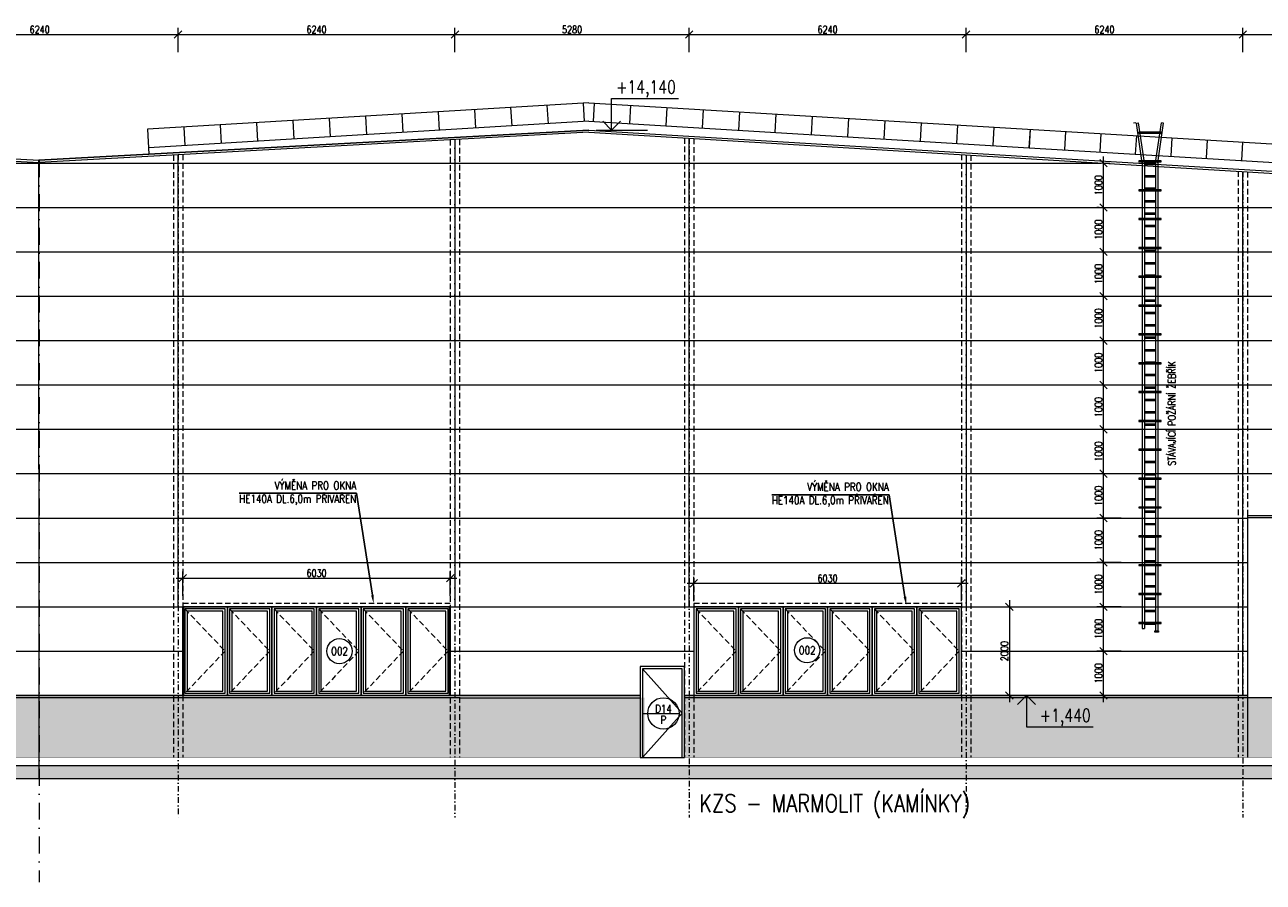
# Model space of a CAD drawing. Header units: millimetres. Extents: x -485339 to 350584, y -1189936 to 0.
# Tile 74 of 256: x -281641 to -253726, y -975447 to -956121. Entities that reach past the tile are written whole.
import ezdxf
from ezdxf import colors
from ezdxf.entities.mleader import LeaderData, LeaderLine
from ezdxf.enums import TextEntityAlignment as Align
from ezdxf.math import Vec2, Vec3

# ---------------------------------------------------------------- set-up
doc = ezdxf.new("R2010")
doc.units = ezdxf.units.MM
doc.header["$LTSCALE"] = 10
doc.linetypes.add('DASHDOT', pattern=[25.4, 12.7, -6.35, 0, -6.35])
doc.linetypes.add('ČÁRKOVANÁ', pattern=[19.05, 12.7, -6.35])
doc.layers.get('Defpoints').update_dxf_attribs({"color": 201})
for name, color, linetype, lineweight in [('N_dveře', 10, 'Continuous', 18), ('N_kóty', 10, 'Continuous', 18), ('N_okna', 10, 'Continuous', 18), ('N_popis', 10, 'Continuous', 18), ('N_popis_fasáda', 212, 'Continuous', 18), ('N_popis_otvory', 10, 'Continuous', 18), ('N_čáry_obv.plášt', 212, 'Continuous', 18), ('N_čáry_plné', 10, 'Continuous', 18), ('N_čáry_pod', 10, 'ČÁRKOVANÁ', 18), ('N_šrary', 10, 'Continuous', 18), ('St_kóty_výškové', 132, 'Continuous', 18), ('St_popis', 250, 'Continuous', 18), ('St_sloupy_opláštění_pohled', 25, 'ČÁRKOVANÁ', 18), ('St_čáry_obrys', 5, 'Continuous', 35), ('St_čáry_plné', 250, 'Continuous', 18), ('St_šrafy', 250, 'Continuous', 18)]:
    doc.layers.add(name, color=color, linetype=linetype, lineweight=lineweight)
doc.layers.add('St_plocha_místn', color=140, linetype='Continuous', lineweight=18, plot=False)
doc.styles.add('ROMANS', font='romans.shx', dxfattribs={"width": 0.8})
doc.styles.get("Standard").update_dxf_attribs({"font": 'simplex.shx', "width": 0.8})
doc.dimstyles.new('stavebníM100', dxfattribs={"dimtxt": 165, "dimasz": 170, "dimexe": 150, "dimexo": 100, "dimgap": 30, "dimtad": 1, "dimdec": 0, "dimtxsty": 'Standard', "dimblk": 'OBLIQUE', "dimcen": -2.5, "dimdle": 150, "dimclrd": 256, "dimclre": 256, "dimclrt": 256, "dimadec": 4, "dimazin": 0, "dimtfac": 1, "dimtdec": 0, "dimtmove": 2, "dimatfit": 3, "dimldrblk": 'OBLIQUE', "dimfxl": 400, "dimfxlon": 1, "dimlwd": -1, "dimlwe": -1, "dimarcsym": 0})

# ---------------------------------------------------------------- blocks, each defined once
blk = doc.blocks.new('*U3842')
at = {"layer": 'St_čáry_plné'}
for points in [[(-125, 15), (125, 15)], [(-125, -15), (125, -15)]]:
    blk.add_lwpolyline(points, dxfattribs=at)
blk = doc.blocks.new('*U3841')
at = {"layer": 'St_čáry_plné'}
for p in [(0, 10360), (0, 10080), (0, 9800), (0, 9520), (0, 9240), (0, 8960), (0, 8680), (0, 8400), (0, 8120), (0, 7840), (0, 7560), (0, 7280), (0, 7000), (0, 6720), (0, 6440), (0, 6160), (0, 5880), (0, 5600), (0, 5320), (0, 5040), (0, 4760), (0, 4480), (0, 4200), (0, 3920), (0, 3640), (0, 3360), (0, 3080), (0, 2800), (0, 2520), (0, 2240), (0, 1960), (0, 1680), (0, 1400), (0, 1120), (0, 840), (0, 560), (0, 280), (0, 0)]:
    blk.add_blockref('*U3842', p, dxfattribs=at)
blk = doc.blocks.new('*U3844')
at = {"layer": 'St_čáry_plné'}
blk.add_lwpolyline([(-250, -11), (250, -11), (250, 11), (-250, 11)], close=True, dxfattribs=at)
blk = doc.blocks.new('*U3843')
at = {"layer": 'St_čáry_plné'}
for p in [(0, 0), (0, -650), (0, -1300), (0, -1950), (0, -2600), (0, -3250), (0, -3900), (0, -4550), (0, -5200), (0, -5850), (0, -6500), (0, -7150), (0, -7800), (0, -8450), (0, -9100), (0, -9750), (0, -10400), (0, -11050)]:
    blk.add_blockref('*U3844', p, dxfattribs=at)
blk = doc.blocks.new('G$CD609EF3A')
at = {"layer": 'St_čáry_plné'}
for points in [[(-306, 855), (-257, 862)], [(-175, -40), (-306, 855)], [(-125, -36), (-257, 862)], [(125, -36), (257, 862)], [(175, -40), (306, 855)], [(306, 855), (257, 862)], [(-175, -40), (-175, -10536)], [(-125, -36), (-125, -10536)], [(125, -36), (125, -10590)], [(175, -36), (175, -10590)], [(-175, -10536), (-125, -10536)], [(125, -10590), (175, -10590)]]:
    blk.add_lwpolyline(points, dxfattribs=at)
blk.add_lwpolyline([(111, -10590), (189, -10590), (189, -10619), (111, -10619)], close=True, dxfattribs=at)
for name, p in [('*U3843', (0, 639)), ('*U3841', (0, -10423))]:
    blk.add_blockref(name, p, dxfattribs=at)
blk = doc.blocks.new('*U5675')
at = {"layer": 'N_okna'}
blk.add_lwpolyline([(0, 0), (-2, -419)], dxfattribs=at)
blk = doc.blocks.new('*U5674')
at = {"layer": 'St_čáry_plné', "rotation": 3.440080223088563}
for p in [(-271507, -958032), (-270689, -957983), (-269870, -957934), (-269052, -957885), (-276418, -958328), (-275600, -958278), (-274781, -958229), (-273963, -958180), (-273144, -958131), (-272326, -958082), (-278874, -958475), (-278055, -958426), (-277237, -958377)]:
    blk.add_blockref('*U5675', p, dxfattribs=at)
blk = doc.blocks.new('*U5677')
at = {"layer": 'N_okna'}
blk.add_lwpolyline([(0, 0), (-2, 419)], dxfattribs=at)
blk = doc.blocks.new('*U5676')
at = {"layer": 'St_čáry_plné', "rotation": 176.5599197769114}
for p in [(-268750, -957888), (-267931, -957937), (-267113, -957986), (-266294, -958036), (-265476, -958085), (-264657, -958134), (-263839, -958183), (-263020, -958232), (-262202, -958282), (-261383, -958331), (-260565, -958380), (-259746, -958429), (-258927, -958478)]:
    blk.add_blockref('*U5677', p, dxfattribs=at)
blk = doc.blocks.new('*U4032')
at = {"color": 0, "linetype": 'ByBlock', "lineweight": -2}
blk.add_line((3, 0), (-7, 0), dxfattribs=at)
for points in [[(0, 0), (0, -6.12), (0, -6.12), (-13, -6.12)], [(1.75, -1.75), (0, 0), (-1.75, -1.75)]]:
    blk.add_lwpolyline(points, dxfattribs=at)
at = {"color": 0, "linetype": 'ByBlock', "lineweight": -2, "style": 'ROMANS', "width": 0.8}
for tag, p in [('VYSKA', (-3.45, -2.62)), ('POPIS_001', (-12.5, -7.13))]:
    blk.add_attdef(tag, text='', height=2.5, dxfattribs=at).set_placement(p, align=Align.TOP_RIGHT)
blk = doc.blocks.new('*U4033')
at = {"color": 0, "linetype": 'ByBlock', "lineweight": -2}
blk.add_line((3, 0), (-7, 0), dxfattribs=at)
for points in [[(0, 0), (0, 6.12), (0, 6.12), (-13, 6.12)], [(1.75, 1.75), (0, 0), (-1.75, 1.75)]]:
    blk.add_lwpolyline(points, dxfattribs=at)
at = {"color": 0, "linetype": 'ByBlock', "lineweight": -2, "style": 'ROMANS', "width": 0.8}
for tag, p in [('VYSKA', (-3.45, 9.62)), ('POPIS_001', (-12.5, 5.12))]:
    blk.add_attdef(tag, text='', height=2.5, dxfattribs=at).set_placement(p, align=Align.TOP_RIGHT)
blk = doc.blocks.new('G$C93397BA7')
at = {"layer": 'N_okna'}
for p, q in [((1005, 0), (0, 0)), ((0, 0), (0, -2000)), ((2010, 0), (1005, 0)), ((1005, 0), (1005, -2000)), ((1005, -2000), (1005, 0)), ((3015, 0), (2010, 0)), ((2010, 0), (2010, -2000)), ((2010, -2000), (2010, 0)), ((4020, 0), (3015, 0)), ((3015, 0), (3015, -2000)), ((3015, -2000), (3015, 0)), ((5025, 0), (4020, 0)), ((4020, 0), (4020, -2000)), ((4020, -2000), (4020, 0)), ((6030, 0), (5025, 0)), ((5025, 0), (5025, -2000)), ((5025, -2000), (5025, 0)), ((6030, -2000), (6030, 0)), ((954.75, -50), (50.25, -50)), ((50.25, -50), (50.25, -1950)), ((904.5, -100), (100.5, -100)), ((100.5, -100), (100.5, -1900)), ((904.5, -1900), (904.5, -100)), ((954.75, -1950), (954.75, -50)), ((1959.75, -50), (1055.25, -50)), ((1055.25, -50), (1055.25, -1950)), ((1909.5, -100), (1105.5, -100)), ((1105.5, -100), (1105.5, -1900)), ((1909.5, -1900), (1909.5, -100)), ((1959.75, -1950), (1959.75, -50)), ((2964.75, -50), (2060.25, -50)), ((2060.25, -50), (2060.25, -1950)), ((2914.5, -100), (2110.5, -100)), ((2110.5, -100), (2110.5, -1900)), ((2914.5, -1900), (2914.5, -100)), ((2964.75, -1950), (2964.75, -50)), ((3969.75, -50), (3065.25, -50)), ((3065.25, -50), (3065.25, -1950)), ((3919.5, -100), (3115.5, -100)), ((3115.5, -100), (3115.5, -1900)), ((3919.5, -1900), (3919.5, -100)), ((3969.75, -1950), (3969.75, -50)), ((4974.75, -50), (4070.25, -50)), ((4070.25, -50), (4070.25, -1950)), ((4924.5, -100), (4120.5, -100)), ((4120.5, -100), (4120.5, -1900)), ((4924.5, -1900), (4924.5, -100)), ((4974.75, -1950), (4974.75, -50)), ((5979.75, -50), (5075.25, -50)), ((5075.25, -50), (5075.25, -1950)), ((5929.5, -100), (5125.5, -100)), ((5125.5, -100), (5125.5, -1900)), ((5929.5, -1900), (5929.5, -100)), ((5979.75, -1950), (5979.75, -50)), ((50.25, -1950), (954.75, -1950)), ((100.5, -1900), (904.5, -1900)), ((1055.25, -1950), (1959.75, -1950)), ((1105.5, -1900), (1909.5, -1900)), ((2060.25, -1950), (2964.75, -1950)), ((2110.5, -1900), (2914.5, -1900)), ((3065.25, -1950), (3969.75, -1950)), ((3115.5, -1900), (3919.5, -1900)), ((4070.25, -1950), (4974.75, -1950)), ((4120.5, -1900), (4924.5, -1900)), ((5075.25, -1950), (5979.75, -1950)), ((5125.5, -1900), (5929.5, -1900)), ((0, -2000), (1005, -2000)), ((1005, -2000), (2010, -2000)), ((2010, -2000), (3015, -2000)), ((3015, -2000), (4020, -2000)), ((4020, -2000), (5025, -2000)), ((5025, -2000), (6030, -2000))]:
    blk.add_line(p, q, dxfattribs=at)
at = {"layer": 'N_okna', "linetype": 'ČÁRKOVANÁ'}
for p, q in [((50.25, -50), (954.75, -1000)), ((1055.25, -50), (1959.75, -1000)), ((2060.25, -50), (2964.75, -1000)), ((3065.25, -50), (3969.75, -1000)), ((4070.25, -50), (4974.75, -1000)), ((5075.25, -50), (5979.75, -1000)), ((954.75, -1000), (50.25, -1950)), ((1959.75, -1000), (1055.25, -1950)), ((2964.75, -1000), (2060.25, -1950)), ((3969.75, -1000), (3065.25, -1950)), ((4974.75, -1000), (4070.25, -1950)), ((5979.75, -1000), (5075.25, -1950))]:
    blk.add_line(p, q, dxfattribs=at)
blk = doc.blocks.new('_OBLIQUE')
at = {"color": 0, "linetype": 'ByBlock'}
blk.add_line((-0.5, -0.5), (0.5, 0.5), dxfattribs=at)
blk = doc.blocks.new('*D6707')
at = {"layer": 'Defpoints', "color": 0}
for p in [(-278185, -956341), (-284425, -959176), (-278185, -959049)]:
    blk.add_point(p, dxfattribs=at)
at = {"layer": 'N_popis_fasáda'}
for p, q in [((-284575, -956341), (-278035, -956341)), ((-284425, -956741), (-284425, -956191)), ((-278185, -956741), (-278185, -956191))]:
    blk.add_line(p, q, dxfattribs=at)
at = {"layer": 'N_popis_fasáda', "linetype": 'ByBlock', "xscale": 170, "yscale": 170, "zscale": 170, "rotation": 180}
blk.add_blockref('_OBLIQUE', (-284425, -956341), dxfattribs=at)
at = {"layer": 'N_popis_fasáda', "linetype": 'ByBlock', "xscale": 170, "yscale": 170, "zscale": 170}
blk.add_blockref('_OBLIQUE', (-278185, -956341), dxfattribs=at)
at = {"layer": 'N_popis_fasáda', "insert": (-281305, -956229), "char_height": 165, "attachment_point": 5}
blk.add_mtext('6240', dxfattribs=at)
blk = doc.blocks.new('*D6708')
at = {"layer": 'Defpoints', "color": 0}
for p in [(-271945, -956341), (-271945, -958710), (-278185, -959049)]:
    blk.add_point(p, dxfattribs=at)
at = {"layer": 'N_popis_fasáda'}
for p, q in [((-278335, -956341), (-271795, -956341)), ((-278185, -956741), (-278185, -956191)), ((-271945, -956741), (-271945, -956191))]:
    blk.add_line(p, q, dxfattribs=at)
at = {"layer": 'N_popis_fasáda', "linetype": 'ByBlock', "xscale": 170, "yscale": 170, "zscale": 170, "rotation": 180}
blk.add_blockref('_OBLIQUE', (-278185, -956341), dxfattribs=at)
at = {"layer": 'N_popis_fasáda', "linetype": 'ByBlock', "xscale": 170, "yscale": 170, "zscale": 170}
blk.add_blockref('_OBLIQUE', (-271945, -956341), dxfattribs=at)
at = {"layer": 'N_popis_fasáda', "insert": (-275065, -956229), "char_height": 165, "attachment_point": 5}
blk.add_mtext('6240', dxfattribs=at)
blk = doc.blocks.new('*D6709')
at = {"layer": 'Defpoints', "color": 0}
for p in [(-266665, -956341), (-271945, -958710), (-266665, -958680)]:
    blk.add_point(p, dxfattribs=at)
at = {"layer": 'N_popis_fasáda'}
for p, q in [((-272095, -956341), (-266515, -956341)), ((-271945, -956741), (-271945, -956191)), ((-266665, -956741), (-266665, -956191))]:
    blk.add_line(p, q, dxfattribs=at)
at = {"layer": 'N_popis_fasáda', "linetype": 'ByBlock', "xscale": 170, "yscale": 170, "zscale": 170, "rotation": 180}
blk.add_blockref('_OBLIQUE', (-271945, -956341), dxfattribs=at)
at = {"layer": 'N_popis_fasáda', "linetype": 'ByBlock', "xscale": 170, "yscale": 170, "zscale": 170}
blk.add_blockref('_OBLIQUE', (-266665, -956341), dxfattribs=at)
at = {"layer": 'N_popis_fasáda', "insert": (-269305, -956229), "char_height": 165, "attachment_point": 5}
blk.add_mtext('5280', dxfattribs=at)
blk = doc.blocks.new('*D6710')
at = {"layer": 'Defpoints', "color": 0}
for p in [(-260425, -956341), (-266665, -958680), (-260425, -959056)]:
    blk.add_point(p, dxfattribs=at)
at = {"layer": 'N_popis_fasáda'}
for p, q in [((-266815, -956341), (-260275, -956341)), ((-266665, -956741), (-266665, -956191)), ((-260425, -956741), (-260425, -956191))]:
    blk.add_line(p, q, dxfattribs=at)
at = {"layer": 'N_popis_fasáda', "linetype": 'ByBlock', "xscale": 170, "yscale": 170, "zscale": 170, "rotation": 180}
blk.add_blockref('_OBLIQUE', (-266665, -956341), dxfattribs=at)
at = {"layer": 'N_popis_fasáda', "linetype": 'ByBlock', "xscale": 170, "yscale": 170, "zscale": 170}
blk.add_blockref('_OBLIQUE', (-260425, -956341), dxfattribs=at)
at = {"layer": 'N_popis_fasáda', "insert": (-263545, -956229), "char_height": 165, "attachment_point": 5}
blk.add_mtext('6240', dxfattribs=at)
blk = doc.blocks.new('*D6711')
at = {"layer": 'Defpoints', "color": 0}
for p in [(-254185, -956341), (-260425, -959056), (-254185, -959431)]:
    blk.add_point(p, dxfattribs=at)
at = {"layer": 'N_popis_fasáda'}
for p, q in [((-260575, -956341), (-254035, -956341)), ((-260425, -956741), (-260425, -956191)), ((-254185, -956741), (-254185, -956191))]:
    blk.add_line(p, q, dxfattribs=at)
at = {"layer": 'N_popis_fasáda', "linetype": 'ByBlock', "xscale": 170, "yscale": 170, "zscale": 170, "rotation": 180}
blk.add_blockref('_OBLIQUE', (-260425, -956341), dxfattribs=at)
at = {"layer": 'N_popis_fasáda', "linetype": 'ByBlock', "xscale": 170, "yscale": 170, "zscale": 170}
blk.add_blockref('_OBLIQUE', (-254185, -956341), dxfattribs=at)
at = {"layer": 'N_popis_fasáda', "insert": (-257305, -956229), "char_height": 165, "attachment_point": 5}
blk.add_mtext('6240', dxfattribs=at)
blk = doc.blocks.new('*D6712')
at = {"layer": 'Defpoints', "color": 0}
for p in [(-248565, -956341), (-254185, -959431), (-248565, -959768)]:
    blk.add_point(p, dxfattribs=at)
at = {"layer": 'N_popis_fasáda'}
for p, q in [((-254335, -956341), (-248415, -956341)), ((-254185, -956741), (-254185, -956191)), ((-248565, -956741), (-248565, -956191))]:
    blk.add_line(p, q, dxfattribs=at)
at = {"layer": 'N_popis_fasáda', "linetype": 'ByBlock', "xscale": 170, "yscale": 170, "zscale": 170, "rotation": 180}
blk.add_blockref('_OBLIQUE', (-254185, -956341), dxfattribs=at)
at = {"layer": 'N_popis_fasáda', "linetype": 'ByBlock', "xscale": 170, "yscale": 170, "zscale": 170}
blk.add_blockref('_OBLIQUE', (-248565, -956341), dxfattribs=at)
at = {"layer": 'N_popis_fasáda', "insert": (-251375, -956229), "char_height": 165, "attachment_point": 5}
blk.add_mtext('5620', dxfattribs=at)
blk = doc.blocks.new('*D6716')
at = {"layer": 'Defpoints', "color": 0}
for p in [(-257325, -970239), (-254080, -970239), (-267770, -971239)]:
    blk.add_point(p, dxfattribs=at)
at = {"layer": 'N_popis_fasáda'}
for p, q in [((-256925, -970239), (-257475, -970239)), ((-257325, -971389), (-257325, -970089)), ((-257725, -971239), (-257175, -971239))]:
    blk.add_line(p, q, dxfattribs=at)
at = {"layer": 'N_popis_fasáda', "linetype": 'ByBlock', "xscale": 170, "yscale": 170, "zscale": 170}
for p, rotation in [((-257325, -970239), 90), ((-257325, -971239), 270)]:
    blk.add_blockref('_OBLIQUE', p, dxfattribs=dict(at, rotation=rotation))
at = {"layer": 'N_popis_fasáda', "insert": (-257437, -970739), "char_height": 165, "attachment_point": 5, "rotation": 90}
blk.add_mtext('1000', dxfattribs=at)
blk = doc.blocks.new('*D6717')
at = {"layer": 'Defpoints', "color": 0}
for p in [(-257325, -969239), (-254080, -969239), (-254080, -970239)]:
    blk.add_point(p, dxfattribs=at)
at = {"layer": 'N_popis_fasáda'}
for p, q in [((-257325, -970389), (-257325, -969089)), ((-256925, -969239), (-257475, -969239)), ((-256925, -970239), (-257475, -970239))]:
    blk.add_line(p, q, dxfattribs=at)
at = {"layer": 'N_popis_fasáda', "linetype": 'ByBlock', "xscale": 170, "yscale": 170, "zscale": 170}
for p, rotation in [((-257325, -969239), 90), ((-257325, -970239), 270)]:
    blk.add_blockref('_OBLIQUE', p, dxfattribs=dict(at, rotation=rotation))
at = {"layer": 'N_popis_fasáda', "insert": (-257437, -969739), "char_height": 165, "attachment_point": 5, "rotation": 90}
blk.add_mtext('1000', dxfattribs=at)
blk = doc.blocks.new('*D6727')
at = {"layer": 'Defpoints', "color": 0}
for p in [(-257381, -959239), (-257325, -959239), (-257325, -960239)]:
    blk.add_point(p, dxfattribs=at)
at = {"layer": 'N_popis_fasáda'}
for p, q in [((-257325, -960389), (-257325, -959089)), ((-257325, -959239), (-257175, -959239)), ((-257425, -960239), (-257475, -960239))]:
    blk.add_line(p, q, dxfattribs=at)
at = {"layer": 'N_popis_fasáda', "linetype": 'ByBlock', "xscale": 170, "yscale": 170, "zscale": 170}
for p, rotation in [((-257325, -959239), 90), ((-257325, -960239), 270)]:
    blk.add_blockref('_OBLIQUE', p, dxfattribs=dict(at, rotation=rotation))
at = {"layer": 'N_popis_fasáda', "insert": (-257437, -959739), "char_height": 165, "attachment_point": 5, "rotation": 90}
blk.add_mtext('1000', dxfattribs=at)
blk = doc.blocks.new('*D6795')
at = {"layer": 'Defpoints', "color": 0}
for p in [(-266560, -968711), (-266560, -969239), (-260530, -969239)]:
    blk.add_point(p, dxfattribs=at)
at = {"layer": 'N_kóty'}
for p, q in [((-266560, -969111), (-266560, -968561)), ((-260530, -969111), (-260530, -968561)), ((-260380, -968711), (-266710, -968711))]:
    blk.add_line(p, q, dxfattribs=at)
at = {"layer": 'N_kóty', "linetype": 'ByBlock', "xscale": 170, "yscale": 170, "zscale": 170, "rotation": 180}
blk.add_blockref('_OBLIQUE', (-266560, -968711), dxfattribs=at)
at = {"layer": 'N_kóty', "linetype": 'ByBlock', "xscale": 170, "yscale": 170, "zscale": 170}
blk.add_blockref('_OBLIQUE', (-260530, -968711), dxfattribs=at)
at = {"layer": 'N_kóty', "insert": (-263545, -968599), "char_height": 165, "attachment_point": 5}
blk.add_mtext('6030', dxfattribs=at)
blk = doc.blocks.new('*D6796')
at = {"layer": 'Defpoints', "color": 0}
for p in [(-260530, -969239), (-260552, -971239), (-259448, -971239)]:
    blk.add_point(p, dxfattribs=at)
at = {"layer": 'N_kóty'}
for p, q in [((-259448, -969089), (-259448, -971389)), ((-259848, -969239), (-259298, -969239)), ((-259848, -971239), (-259298, -971239))]:
    blk.add_line(p, q, dxfattribs=at)
at = {"layer": 'N_kóty', "linetype": 'ByBlock', "xscale": 170, "yscale": 170, "zscale": 170}
for p, rotation in [((-259448, -969239), 90), ((-259448, -971239), 270)]:
    blk.add_blockref('_OBLIQUE', p, dxfattribs=dict(at, rotation=rotation))
at = {"layer": 'N_kóty', "insert": (-259560, -970239), "char_height": 165, "attachment_point": 5, "rotation": 90}
blk.add_mtext('2000', dxfattribs=at)
blk = doc.blocks.new('*D6797')
at = {"layer": 'Defpoints', "color": 0}
for p in [(-272050, -968593), (-278080, -969239), (-272050, -969239)]:
    blk.add_point(p, dxfattribs=at)
at = {"layer": 'N_kóty'}
for p, q in [((-278230, -968593), (-271900, -968593)), ((-278080, -968993), (-278080, -968443)), ((-272050, -968993), (-272050, -968443))]:
    blk.add_line(p, q, dxfattribs=at)
at = {"layer": 'N_kóty', "linetype": 'ByBlock', "xscale": 170, "yscale": 170, "zscale": 170, "rotation": 180}
blk.add_blockref('_OBLIQUE', (-278080, -968593), dxfattribs=at)
at = {"layer": 'N_kóty', "linetype": 'ByBlock', "xscale": 170, "yscale": 170, "zscale": 170}
blk.add_blockref('_OBLIQUE', (-272050, -968593), dxfattribs=at)
at = {"layer": 'N_kóty', "insert": (-275065, -968480), "char_height": 165, "attachment_point": 5}
blk.add_mtext('6030', dxfattribs=at)
blk = doc.blocks.new('*D7544')
at = {"layer": 'Defpoints', "color": 0}
for p in [(-257325, -968239), (-254080, -968239), (-254080, -969239)]:
    blk.add_point(p, dxfattribs=at)
at = {"layer": 'N_popis_fasáda'}
for p, q in [((-257325, -969389), (-257325, -968089)), ((-256925, -968239), (-257475, -968239)), ((-256925, -969239), (-257475, -969239))]:
    blk.add_line(p, q, dxfattribs=at)
at = {"layer": 'N_popis_fasáda', "linetype": 'ByBlock', "xscale": 170, "yscale": 170, "zscale": 170}
for p, rotation in [((-257325, -968239), 90), ((-257325, -969239), 270)]:
    blk.add_blockref('_OBLIQUE', p, dxfattribs=dict(at, rotation=rotation))
at = {"layer": 'N_popis_fasáda', "insert": (-257437, -968739), "char_height": 165, "attachment_point": 5, "rotation": 90}
blk.add_mtext('1000', dxfattribs=at)
blk = doc.blocks.new('*D7545')
at = {"layer": 'Defpoints', "color": 0}
for p in [(-257325, -967239), (-254290, -967239), (-254080, -968239)]:
    blk.add_point(p, dxfattribs=at)
at = {"layer": 'N_popis_fasáda'}
for p, q in [((-256925, -967239), (-257475, -967239)), ((-257325, -968389), (-257325, -967089)), ((-256925, -968239), (-257475, -968239))]:
    blk.add_line(p, q, dxfattribs=at)
at = {"layer": 'N_popis_fasáda', "linetype": 'ByBlock', "xscale": 170, "yscale": 170, "zscale": 170}
for p, rotation in [((-257325, -967239), 90), ((-257325, -968239), 270)]:
    blk.add_blockref('_OBLIQUE', p, dxfattribs=dict(at, rotation=rotation))
at = {"layer": 'N_popis_fasáda', "insert": (-257437, -967739), "char_height": 165, "attachment_point": 5, "rotation": 90}
blk.add_mtext('1000', dxfattribs=at)
blk = doc.blocks.new('*D7546')
at = {"layer": 'Defpoints', "color": 0}
for p in [(-257325, -966239), (-254290, -966239), (-254290, -967239)]:
    blk.add_point(p, dxfattribs=at)
at = {"layer": 'N_popis_fasáda'}
for p, q in [((-257325, -967389), (-257325, -966089)), ((-256925, -966239), (-257475, -966239)), ((-256925, -967239), (-257475, -967239))]:
    blk.add_line(p, q, dxfattribs=at)
at = {"layer": 'N_popis_fasáda', "linetype": 'ByBlock', "xscale": 170, "yscale": 170, "zscale": 170}
for p, rotation in [((-257325, -966239), 90), ((-257325, -967239), 270)]:
    blk.add_blockref('_OBLIQUE', p, dxfattribs=dict(at, rotation=rotation))
at = {"layer": 'N_popis_fasáda', "insert": (-257437, -966739), "char_height": 165, "attachment_point": 5, "rotation": 90}
blk.add_mtext('1000', dxfattribs=at)
blk = doc.blocks.new('*D7548')
at = {"layer": 'Defpoints', "color": 0}
for p in [(-261763, -965239), (-257325, -965239), (-254290, -966239)]:
    blk.add_point(p, dxfattribs=at)
at = {"layer": 'N_popis_fasáda'}
for p, q in [((-257725, -965239), (-257175, -965239)), ((-257325, -966389), (-257325, -965089)), ((-256925, -966239), (-257475, -966239))]:
    blk.add_line(p, q, dxfattribs=at)
at = {"layer": 'N_popis_fasáda', "linetype": 'ByBlock', "xscale": 170, "yscale": 170, "zscale": 170}
for p, rotation in [((-257325, -965239), 90), ((-257325, -966239), 270)]:
    blk.add_blockref('_OBLIQUE', p, dxfattribs=dict(at, rotation=rotation))
at = {"layer": 'N_popis_fasáda', "insert": (-257437, -965739), "char_height": 165, "attachment_point": 5, "rotation": 90}
blk.add_mtext('1000', dxfattribs=at)
blk = doc.blocks.new('*D7549')
at = {"layer": 'Defpoints', "color": 0}
for p in [(-261763, -964239), (-257325, -964239), (-261763, -965239)]:
    blk.add_point(p, dxfattribs=at)
at = {"layer": 'N_popis_fasáda'}
for p, q in [((-257325, -965389), (-257325, -964089)), ((-257725, -964239), (-257175, -964239)), ((-257725, -965239), (-257175, -965239))]:
    blk.add_line(p, q, dxfattribs=at)
at = {"layer": 'N_popis_fasáda', "linetype": 'ByBlock', "xscale": 170, "yscale": 170, "zscale": 170}
for p, rotation in [((-257325, -964239), 90), ((-257325, -965239), 270)]:
    blk.add_blockref('_OBLIQUE', p, dxfattribs=dict(at, rotation=rotation))
at = {"layer": 'N_popis_fasáda', "insert": (-257437, -964739), "char_height": 165, "attachment_point": 5, "rotation": 90}
blk.add_mtext('1000', dxfattribs=at)
blk = doc.blocks.new('*D7550')
at = {"layer": 'Defpoints', "color": 0}
for p in [(-261763, -963239), (-257325, -963239), (-261763, -964239)]:
    blk.add_point(p, dxfattribs=at)
at = {"layer": 'N_popis_fasáda'}
for p, q in [((-257725, -963239), (-257175, -963239)), ((-257325, -964389), (-257325, -963089)), ((-257725, -964239), (-257175, -964239))]:
    blk.add_line(p, q, dxfattribs=at)
at = {"layer": 'N_popis_fasáda', "linetype": 'ByBlock', "xscale": 170, "yscale": 170, "zscale": 170}
for p, rotation in [((-257325, -963239), 90), ((-257325, -964239), 270)]:
    blk.add_blockref('_OBLIQUE', p, dxfattribs=dict(at, rotation=rotation))
at = {"layer": 'N_popis_fasáda', "insert": (-257437, -963739), "char_height": 165, "attachment_point": 5, "rotation": 90}
blk.add_mtext('1000', dxfattribs=at)
blk = doc.blocks.new('*D7551')
at = {"layer": 'Defpoints', "color": 0}
for p in [(-261763, -962239), (-257325, -962239), (-261763, -963239)]:
    blk.add_point(p, dxfattribs=at)
at = {"layer": 'N_popis_fasáda'}
for p, q in [((-257725, -962239), (-257175, -962239)), ((-257325, -963389), (-257325, -962089)), ((-257725, -963239), (-257175, -963239))]:
    blk.add_line(p, q, dxfattribs=at)
at = {"layer": 'N_popis_fasáda', "linetype": 'ByBlock', "xscale": 170, "yscale": 170, "zscale": 170}
for p, rotation in [((-257325, -962239), 90), ((-257325, -963239), 270)]:
    blk.add_blockref('_OBLIQUE', p, dxfattribs=dict(at, rotation=rotation))
at = {"layer": 'N_popis_fasáda', "insert": (-257437, -962739), "char_height": 165, "attachment_point": 5, "rotation": 90}
blk.add_mtext('1000', dxfattribs=at)
blk = doc.blocks.new('*D7552')
at = {"layer": 'Defpoints', "color": 0}
for p in [(-261763, -961239), (-257325, -961239), (-261763, -962239)]:
    blk.add_point(p, dxfattribs=at)
at = {"layer": 'N_popis_fasáda'}
for p, q in [((-257325, -962389), (-257325, -961089)), ((-257725, -961239), (-257175, -961239)), ((-257725, -962239), (-257175, -962239))]:
    blk.add_line(p, q, dxfattribs=at)
at = {"layer": 'N_popis_fasáda', "linetype": 'ByBlock', "xscale": 170, "yscale": 170, "zscale": 170}
for p, rotation in [((-257325, -961239), 90), ((-257325, -962239), 270)]:
    blk.add_blockref('_OBLIQUE', p, dxfattribs=dict(at, rotation=rotation))
at = {"layer": 'N_popis_fasáda', "insert": (-257437, -961739), "char_height": 165, "attachment_point": 5, "rotation": 90}
blk.add_mtext('1000', dxfattribs=at)
blk = doc.blocks.new('*D7553')
at = {"layer": 'Defpoints', "color": 0}
for p in [(-257325, -960239), (-257325, -960239), (-261763, -961239)]:
    blk.add_point(p, dxfattribs=at)
at = {"layer": 'N_popis_fasáda'}
for p, q in [((-257325, -961389), (-257325, -960089)), ((-257225, -960239), (-257175, -960239)), ((-257725, -961239), (-257175, -961239))]:
    blk.add_line(p, q, dxfattribs=at)
at = {"layer": 'N_popis_fasáda', "linetype": 'ByBlock', "xscale": 170, "yscale": 170, "zscale": 170}
for p, rotation in [((-257325, -960239), 90), ((-257325, -961239), 270)]:
    blk.add_blockref('_OBLIQUE', p, dxfattribs=dict(at, rotation=rotation))
at = {"layer": 'N_popis_fasáda', "insert": (-257437, -960739), "char_height": 165, "attachment_point": 5, "rotation": 90}
blk.add_mtext('1000', dxfattribs=at)

msp = doc.modelspace()

# ---------------------------------------------------------------- hatches: boundary and pattern name
at = {"layer": 'N_šrary'}
h = msp.add_hatch(dxfattribs=at)
h.set_pattern_fill('AR-SAND', color=256, scale=5)
h.paths.add_polyline_path([(-266770, -972638.5), (-251701.1, -972638.5), (-251353.6, -972638.5), (-250542.8, -972638.5), (-247600, -972638.5), (-247600, -971288.5), (-266770, -971288.5)])
h.paths.add_polyline_path([(-267670, -971288.5), (-284425, -971288.5), (-284425, -972638.5), (-267670, -972638.5)])
h.paths.add_polyline_path([(-251180.6, -971451.3), (-249833.4, -971451.3), (-249833.4, -971940.8), (-251180.6, -971940.8)], flags=16)
at = {"layer": 'St_šrafy'}
h = msp.add_hatch(color=256, dxfattribs=at)
h.dxf.hatch_style = 1
h.paths.add_polyline_path([(-307896.1, -972813.5), (-237074.4, -972813.5), (-237074.4, -973113.5), (-307896.1, -973113.5)])

# ---------------------------------------------------------------- linework, layer by layer
at = {"layer": 'N_dveře'}
for points in [[(-278065, -971238.5), (-278065, -971238.5), (-278065, -969238.5), (-278065, -969238.5)], [(-267770, -972638.5), (-266770, -972638.5), (-266770, -970588.5), (-267770, -970588.5)], [(-267720, -972638.5), (-266820, -972638.5), (-266820, -970638.5), (-267720, -970638.5)]]:
    msp.add_lwpolyline(points, close=True, dxfattribs=at)
msp.add_lwpolyline([(-267720, -970638.5), (-266820, -971638.5), (-267720, -972638.5)], dxfattribs=at)
at = {"layer": 'N_okna'}
for points in [[(-258981, -958475.5), (-259006, -958890.7)], [(-258182.5, -958523.5), (-258207.4, -958938.7)], [(-257383.9, -958571.5), (-257408.9, -958986.7)], [(-256585.4, -958619.5), (-256610.3, -959034.7)], [(-255786.8, -958667.5), (-255811.8, -959082.7)], [(-254988.2, -958715.5), (-255013.2, -959130.7)], [(-254189.7, -958763.5), (-254214.7, -959178.7)]]:
    msp.add_lwpolyline(points, dxfattribs=at)
for points in [[(-278080, -969238.5), (-272050, -969238.5), (-272050, -971238.5), (-278080, -971238.5)], [(-278065, -971238.5), (-272065, -971238.5), (-272065, -969238.5), (-278065, -969238.5)]]:
    msp.add_lwpolyline(points, close=True, dxfattribs=at)
at = {"layer": 'N_popis_otvory'}
for centre, radius in [((-274548, -970238.8), 283.2), ((-264006.5, -970219.7), 283.2), ((-267245.5, -971644.2), 354.6)]:
    msp.add_circle(centre, radius, dxfattribs=at)
at = {"layer": 'N_čáry_obv.plášt'}
for points in [[(-271945, -958710.4), (-271945, -969238.5)], [(-266665, -969238.5), (-266665, -958680.4)], [(-278185, -969238.5), (-278185, -959049.2)], [(-260425, -959049.2), (-260425, -969238.5)], [(-284680.4, -959238.5), (-257380.6, -959238.5)], [(-254185, -971238.5), (-254185, -959430.6)], [(-284680.4, -960238.5), (-240745.3, -960238.5)], [(-284680.4, -961238.5), (-238845, -961238.5)], [(-284680.4, -962238.5), (-238845, -962238.5)], [(-284680.4, -963238.5), (-238845, -963238.5)], [(-284680.4, -964238.5), (-238845, -964238.5)], [(-284680.4, -965238.5), (-238845, -965238.5)], [(-284680.4, -966238.5), (-238845, -966238.5)], [(-284680.4, -967238.5), (-254080, -967238.5)], [(-284680.4, -968238.5), (-254080, -968238.5)], [(-284680.4, -969238.5), (-254080, -969238.5)], [(-284680.4, -970238.5), (-278080, -970238.5)], [(-272050, -970238.5), (-266545, -970238.5)], [(-260545, -970238.5), (-254080, -970238.5)], [(-284680.4, -971238.5), (-267770, -971238.5)], [(-266770, -971238.5), (-254080, -971238.5)]]:
    msp.add_lwpolyline(points, dxfattribs=at)
at = {"layer": 'N_čáry_obv.plášt', "linetype": 'DASHDOT', "ltscale": 3}
msp.add_lwpolyline([(-281315.1, -959176.1), (-281315.1, -975447.4)], dxfattribs=at)
at = {"layer": 'N_čáry_plné'}
for points in [[(-268927.5, -957877.3), (-278874, -958475.2)], [(-268927.5, -957877.3), (-254909.4, -958719.9)], [(-268927.5, -958296.5), (-278851.2, -958893.1)], [(-268927.5, -958296.5), (-259003.8, -958893.1)], [(-268927.5, -958494.3), (-281320.6, -959176.1)], [(-268927.6, -958544.4), (-281317.9, -959226)], [(-278874, -958475.2), (-278843.2, -959039.8)], [(-268927.6, -958544.4), (-238250, -960388.5)], [(-268927.5, -958494.3), (-238250, -960338.5)], [(-259003.8, -958893.1), (-243050, -959849.5)], [(-254909.4, -958719.9), (-243025, -959434.3)], [(-254080, -967178.5), (-238250, -967178.5)], [(-254080, -967228.5), (-238250, -967228.5)], [(-271840, -971288.5), (-290770, -971288.5)], [(-267770, -971238.5), (-271840, -971238.5)], [(-271840, -971288.5), (-267770, -971288.5)], [(-247600, -971288.5), (-266770, -971288.5)], [(-267700.1, -971644.2), (-266890.9, -971644.2)]]:
    msp.add_lwpolyline(points, dxfattribs=at)
at = {"layer": 'N_čáry_pod', "lineweight": 18}
for points in [[(-278080, -969158.5), (-272050, -969158.5)], [(-266560, -969158.5), (-260530, -969158.5)]]:
    msp.add_lwpolyline(points, dxfattribs=at)
at = {"layer": 'St_plocha_místn'}
msp.add_lwpolyline([(-281315.1, -973113.5), (-281320.6, -959176.1), (-268927.5, -958494.3)], dxfattribs=at)
at = {"layer": 'St_sloupy_opláštění_pohled'}
for points in [[(-272050, -958716.2), (-272050, -972635.9)], [(-271840, -958704.6), (-271840, -972635.9)], [(-266770, -958674.1), (-266770, -972635.9)], [(-266560, -958686.7), (-266560, -972635.9)], [(-278290, -959059.5), (-278290, -972635.9)], [(-278080, -959047.9), (-278080, -972635.9)], [(-260530, -959049.2), (-260530, -972638.5)], [(-260320, -959061.8), (-260320, -972638.5)], [(-254290, -959424.3), (-254290, -972638.5)], [(-254080, -959437), (-254080, -972638.5)]]:
    msp.add_lwpolyline(points, dxfattribs=at)
at = {"layer": 'St_sloupy_opláštění_pohled', "linetype": 'DASHDOT'}
for points in [[(-271945, -958710.4), (-271945, -973992.2)], [(-266665, -958680.4), (-266665, -973992.2)], [(-278185, -959049.2), (-278185, -973992.2)], [(-260425, -959049.2), (-260425, -973992.2)], [(-254185, -959430.6), (-254185, -973992.2)]]:
    msp.add_lwpolyline(points, dxfattribs=at)
at = {"layer": 'St_čáry_obrys', "const_width": 10}
msp.add_lwpolyline([(-307896.1, -972638.5), (-237074.4, -972638.5)], dxfattribs=at)
at = {"layer": 'St_čáry_plné'}
for points in [[(-256649.7, -958331.4), (-256600.2, -958324.1)], [(-293708.2, -958494.3), (-281315.1, -959176.1)], [(-293708.1, -958544.4), (-281317.9, -959226)], [(-254080, -967178.5), (-254080, -972638.5)], [(-271840, -971238.5), (-290770, -971238.5)], [(-254080, -971238.5), (-266770, -971238.5)]]:
    msp.add_lwpolyline(points, dxfattribs=at)
at = {"layer": 'St_šrafy'}
msp.add_lwpolyline([(-307896.1, -972813.5), (-237074.4, -972813.5), (-237074.4, -973113.5), (-307896.1, -973113.5)], close=True, dxfattribs=at)

# ---------------------------------------------------------------- block references
at = {"layer": 'N_okna'}
for p in [(-278080, -969238.5), (-266560, -969238.5)]:
    msp.add_blockref('G$C93397BA7', p, dxfattribs=at)
at = {"layer": 'N_čáry_plné'}
for name, p in [('*U5674', (0, 0)), ('*U5676', (-53.5, 2.9))]:
    msp.add_blockref(name, p, dxfattribs=at)
at = {"layer": 'St_kóty_výškové'}
ref = msp.add_blockref('*U4033', (-268412.2, -958494.3), dxfattribs=dict(at, xscale=-115.8301158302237, yscale=115.8301158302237, zscale=115.8301158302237))
ref.add_attrib('VYSKA', '+14,140', dxfattribs={"layer": '0', "color": 0, "linetype": 'ByBlock', "lineweight": -2, "height": 289.58, "style": 'ROMANS', "width": 0.8}).set_placement((-266964.5, -957379.5), align=Align.TOP_RIGHT)
ref = msp.add_blockref('*U4032', (-259061.9, -971238.5), dxfattribs=dict(at, xscale=-115.8301158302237, yscale=115.8301158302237, zscale=115.8301158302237))
ref.add_attrib('VYSKA', '+1,440', dxfattribs={"layer": '0', "color": 0, "linetype": 'ByBlock', "lineweight": -2, "height": 289.58, "style": 'ROMANS', "width": 0.8}).set_placement((-257614.1, -971542.6), align=Align.TOP_RIGHT)
at = {"layer": 'St_čáry_plné'}
msp.add_blockref('G$CD609EF3A', (-256277.8, -959190.1), dxfattribs=at)

# ---------------------------------------------------------------- texts
at = {"layer": 'N_popis_fasáda', "width": 0.8}
msp.add_text('KZS - MARMOLIT (KAMÍNKY)', height=400, dxfattribs=at).set_placement((-266435, -973867.3))
at = {"layer": 'N_popis_otvory', "width": 0.8}
for s, p in [('O02', (-274548, -970238.8)), ('O02', (-264006.5, -970219.7)), ('D14', (-267245.5, -971536.4)), ('P', (-267245.5, -971787.5))]:
    msp.add_text(s, height=180, dxfattribs=at).set_placement(p, align=Align.MIDDLE_CENTER)
at = {"layer": 'St_popis', "ltscale": 2, "width": 0.8}
msp.add_text('STÁVAJÍCÍ POŽÁRNÍ ŽEBŘÍK', height=165, rotation=90, dxfattribs=at).set_placement((-255704.2, -966058.8))

# ---------------------------------------------------------------- dimensions: what is measured, and where the dimension line sits
at = {"layer": 'N_kóty'}
for base, p1, p2, picture, middle in [((-272050, -968592.8), (-278080, -969238.5), (-272050, -969238.5), '*D6797', (-275065, -968480.3)), ((-266560, -968711.5), (-260530, -969238.5), (-266560, -969238.5), '*D6795', (-263545, -968599))]:
    dim = msp.add_linear_dim(base=base, p1=p1, p2=p2, dimstyle='stavebníM100', dxfattribs=at)
    dim.commit()
    dim.dimension.update_dxf_attribs({"geometry": picture, "text_midpoint": middle})
dim = msp.add_linear_dim(base=(-259447.9, -971238.5), p1=(-260530, -969238.5), p2=(-260551.9, -971238.5), angle=90, dimstyle='stavebníM100', dxfattribs=at)
dim.commit()
dim.dimension.update_dxf_attribs({"geometry": '*D6796', "text_midpoint": (-259560.4, -970238.5)})
at = {"layer": 'N_popis_fasáda'}
for base, p1, p2, picture, middle in [((-278185, -956341.5), (-284425, -959176.1), (-278185, -959049.2), '*D6707', (-281305, -956229)), ((-271945, -956341.5), (-278185, -959049.2), (-271945, -958710.4), '*D6708', (-275065, -956229)), ((-266665, -956341.5), (-271945, -958710.4), (-266665, -958680.4), '*D6709', (-269305, -956229)), ((-260425, -956341.5), (-266665, -958680.4), (-260425, -959055.5), '*D6710', (-263545, -956229)), ((-254185, -956341.5), (-260425, -959055.5), (-254185, -959430.6), '*D6711', (-257305, -956229)), ((-248565, -956341.5), (-254185, -959430.6), (-248565, -959768.5), '*D6712', (-251375, -956229))]:
    dim = msp.add_linear_dim(base=base, p1=p1, p2=p2, dimstyle='stavebníM100', dxfattribs=at)
    dim.commit()
    dim.dimension.update_dxf_attribs({"geometry": picture, "text_midpoint": middle})
for base, p1, p2, picture, middle in [((-257324.6, -959238.5), (-257324.6, -960238.5), (-257380.6, -959238.5), '*D6727', (-257437.1, -959738.5)), ((-257324.6, -960238.5), (-261762.7, -961238.5), (-257324.6, -960238.5), '*D7553', (-257437.1, -960738.5)), ((-257324.6, -961238.5), (-261762.7, -962238.5), (-261762.7, -961238.5), '*D7552', (-257437.1, -961738.5)), ((-257324.6, -962238.5), (-261762.7, -963238.5), (-261762.7, -962238.5), '*D7551', (-257437.1, -962738.5)), ((-257324.6, -963238.5), (-261762.7, -964238.5), (-261762.7, -963238.5), '*D7550', (-257437.1, -963738.5)), ((-257324.6, -964238.5), (-261762.7, -965238.5), (-261762.7, -964238.5), '*D7549', (-257437.1, -964738.5)), ((-257324.6, -965238.5), (-254290, -966238.5), (-261762.7, -965238.5), '*D7548', (-257437.1, -965738.5)), ((-257324.6, -966238.5), (-254290, -967238.5), (-254290, -966238.5), '*D7546', (-257437.1, -966738.5)), ((-257324.6, -967238.5), (-254080, -968238.5), (-254290, -967238.5), '*D7545', (-257437.1, -967738.5)), ((-257324.6, -968238.5), (-254080, -969238.5), (-254080, -968238.5), '*D7544', (-257437.1, -968738.5)), ((-257324.6, -969238.5), (-254080, -970238.5), (-254080, -969238.5), '*D6717', (-257437.1, -969738.5)), ((-257324.6, -970238.5), (-267770, -971238.5), (-254080, -970238.5), '*D6716', (-257437.1, -970738.5))]:
    dim = msp.add_linear_dim(base=base, p1=p1, p2=p2, angle=90, dimstyle='stavebníM100', dxfattribs=at)
    dim.commit()
    dim.dimension.update_dxf_attribs({"geometry": picture, "text_midpoint": middle})

# ---------------------------------------------------------------- leaders
at = {"layer": 'N_popis'}
ml = msp.add_multileader_mtext('Standard', dxfattribs=at)
ml.set_content('VÝMĚNA PRO OKNA\\PHE140A DL.6,0m PŘIVAŘEN')
ml.set_leader_properties()
ml.build(insert=Vec2(0, 0))
ml.multileader.update_dxf_attribs({"text_left_attachment_type": 6, "text_right_attachment_type": 6, "arrow_head_size": 180})
ctx = ml.context
ctx.base_point, ctx.char_height, ctx.arrow_head_size, ctx.plane_origin = Vec3(-277129.5, -966680.7), 180, 180, Vec3(-273383.7, -965720.2)
ctx.left_attachment, ctx.right_attachment, ctx.text_align_type = 6, 6, 2
notes = []
notes.append((ctx, [(0, (1, 1, 0), (-274162, -966680.7), (-1, 0), 8, [(0, [(-273778.4, -969158.5)], 0, [])])]))
ctx.mtext.insert, ctx.mtext.alignment, ctx.mtext.flow_direction = Vec3(-274172, -966415), 3, 5
ml = msp.add_multileader_mtext('Standard', dxfattribs=at)
ml.set_content('VÝMĚNA PRO OKNA\\PHE140A DL.6,0m PŘIVAŘEN')
ml.set_leader_properties()
ml.build(insert=Vec2(0, 0))
ml.multileader.update_dxf_attribs({"text_left_attachment_type": 6, "text_right_attachment_type": 6, "arrow_head_size": 180})
ctx = ml.context
ctx.base_point, ctx.char_height, ctx.arrow_head_size, ctx.plane_origin = Vec3(-265125, -966712.7), 180, 180, Vec3(-261379.3, -965752.1)
ctx.left_attachment, ctx.right_attachment, ctx.text_align_type = 6, 6, 2
notes.append((ctx, [(0, (1, 1, 0), (-262157.6, -966712.7), (-1, 0), 8, [(0, [(-261774, -969190.5)], 0, [])])]))
ctx.mtext.insert, ctx.mtext.alignment, ctx.mtext.flow_direction = Vec3(-262167.6, -966447), 3, 5
for ctx, leaders in notes:
    for number, flags, end, landing, length, lines in leaders:
        leader = LeaderData()
        leader.index, (leader.has_last_leader_line, leader.has_dogleg_vector, leader.attachment_direction) = number, flags
        leader.last_leader_point, leader.dogleg_vector, leader.dogleg_length = Vec3(end), Vec3(landing), length
        for number, points, colour, breaks in lines:
            line = LeaderLine()
            line.index, line.vertices, line.color, line.breaks = number, Vec3.list(points), colors.encode_raw_color(colour), breaks
            leader.lines.append(line)
        ctx.leaders.append(leader)

doc.saveas('drawing.dxf')
